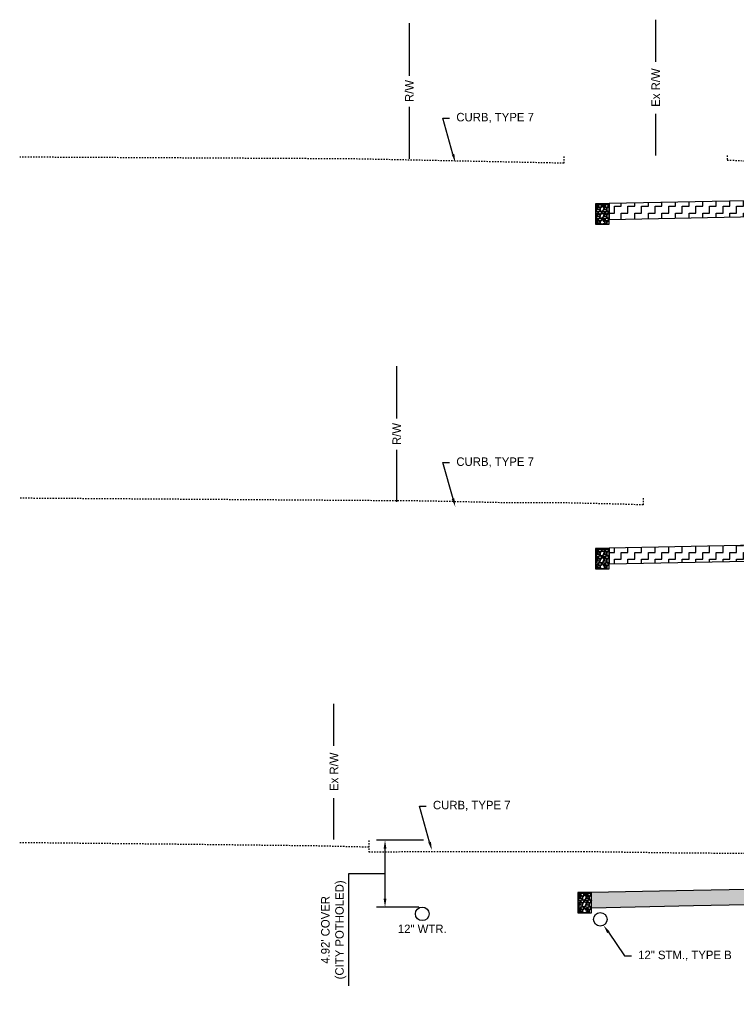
# Model space of a CAD drawing. Header units: feet. Extents: x 161250 to 169758, y 287353 to 289076.
# Tile 2 of 36: x 167264 to 167317, y 287760 to 287833. Entities that reach past the tile are written whole.
import ezdxf
from ezdxf import colors
from ezdxf.entities.mleader import LeaderData, LeaderLine
from ezdxf.math import Vec2, Vec3

# ---------------------------------------------------------------- set-up
doc = ezdxf.new("R2010")
doc.units = ezdxf.units.FT
doc.header["$MEASUREMENT"] = 0
doc.linetypes.add('OhDOT_USTN2', pattern=[0.10999999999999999, 0.069, -0.04099999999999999])
doc.layers.add('DR_P_Storm_Sewer', color=1, linetype='Continuous', true_color=0xff0000)
for name, color, linetype in [('DR_P_Text', 1, 'Continuous'), ('PV_P_Curb', 6, 'Continuous'), ('RD_P_Text', 1, 'Continuous'), ('RW_P_Fee_RW', 10, 'rowpr'), ('RW_X_Fee_RW', 50, 'rowex'), ('SC_Shading1', 247, 'Continuous'), ('UT_X_Water_Text', 142, 'Continuous'), ('XS_P_Curb', 6, 'Continuous'), ('XS_X_Ground_Line', 180, 'OhDOT_USTN2')]:
    doc.layers.add(name, color=color, linetype=linetype)
doc.styles.add('Slanted', font='font31.shx', dxfattribs={"height": 0.1})
doc.styles.add('Slanted-Normal', font='font31.shx', dxfattribs={"height": 0.1})
doc.styles.get("Standard").update_dxf_attribs({"font": 'font31.shx'})
doc.styles.add('Straight-Normal', font='font30.shx', dxfattribs={"height": 0.1})
doc.linetypes.add('rowex', pattern='A,0.75,-0.05,["Ex R/W",Straight-Normal,S=1,R=0,X=0,Y=-0.06],-0.7,0.75,-0.3,0.75,-0.3,0.75,-0.3,0.75,-0.3', length=5.699999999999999)
doc.linetypes.add('rowpr', pattern='A,1.95,-0.05,["R/W",Slanted,S=1,R=0,X=0,Y=-0.06],-0.4,1.95', length=4.35)
doc.dimstyles.new('COEC', dxfattribs={"dimscale": 13.9, "dimtxt": 0.18, "dimasz": 0.18, "dimexe": 0.18, "dimexo": 0.0625, "dimgap": 0.09, "dimtad": 1, "dimzin": 0, "dimdsep": 46, "dimtxsty": 'Standard', "dimcen": 0.09, "dimclrd": 256, "dimclre": 256, "dimclrt": 256, "dimaunit": 1, "dimadec": 4, "dimazin": 0, "dimtfac": 1, "dimtofl": 0, "dimtmove": 0, "dimatfit": 3, "dimfxl": 1, "dimtolj": 1, "dimtzin": 0, "dimlwd": -1, "dimlwe": -1, "dimarcsym": 0})
pattern_1 = [(0, (0, 0), (0.5, 0.5), [0.5, -0.5]), (90, (0.5, 0), (-0.4999999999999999, 0.5), [0.5, -0.5])]

# ---------------------------------------------------------------- blocks, each defined once
blk = doc.blocks.new('*D1473')
at = {"layer": 'Defpoints', "color": 0, "transparency": 16777216}
for p in [(167291.1056561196, 287772.2934571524), (167294.2000340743, 287772.2934571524), (167293.8472165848, 287767.3725308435)]:
    blk.add_point(p, dxfattribs=at)
at = {"layer": 'UT_X_Water_Text', "transparency": 16777216}
for p, q in [((167293.9500340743, 287772.2934571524), (167290.4806561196, 287772.2934571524)), ((167291.1056561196, 287767.9975308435), (167291.1056561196, 287771.6684571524)), ((167291.1056561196, 287769.832993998), (167288.4087939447, 287769.8152821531)), ((167288.4087939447, 287769.8152821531), (167288.4087939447, 287761.5722265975)), ((167293.5972165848, 287767.3725308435), (167290.4806561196, 287767.3725308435))]:
    blk.add_line(p, q, dxfattribs=at)
for points in [[(167291.0014894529, 287771.6684571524), (167291.2098227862, 287771.6684571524), (167291.1056561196, 287772.2934571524)], [(167291.0014894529, 287767.9975308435), (167291.2098227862, 287767.9975308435), (167291.1056561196, 287767.3725308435)]]:
    blk.add_solid(points, dxfattribs=at)
at = {"layer": 'UT_X_Water_Text', "transparency": 16777216, "insert": (167287.3254606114, 287765.6937543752), "char_height": 0.625, "attachment_point": 5, "rotation": 90}
blk.add_mtext("\\A1;4.92' COVER\\P(CITY POTHOLED)", dxfattribs=at)

msp = doc.modelspace()

# ---------------------------------------------------------------- hatches: boundary and pattern name
at = {"layer": 'SC_Shading1'}
h = msp.add_hatch(dxfattribs=at)
h.set_pattern_fill('ZIGZAG', color=256, scale=4)
h.set_pattern_definition(pattern_1)
h.paths.add_polyline_path([(167307.6150870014, 287818.0338132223), (167334.198015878, 287818.5654789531), (167348.5111899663, 287818.2792557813), (167348.5111899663, 287819.4392557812), (167334.198015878, 287819.7254789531), (167307.6150870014, 287819.1938132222)])
h = msp.add_hatch(dxfattribs=at)
h.set_pattern_fill('GRAVEL', color=256, scale=0.5)
h.set_pattern_definition([(228.012787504, (-264.7020240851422, -400.9690119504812), (-4.000000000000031, -4.500000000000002), [0.067268, -6.659544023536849]), (184.969740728, (-264.7470240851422, -401.0190119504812), (5.999999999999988, 0.5000000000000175), [0.115434, -11.427962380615]), (132.510447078, (-264.8620240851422, -401.0290119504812), (5.000000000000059, -5.499999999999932), [0.08139400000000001, -8.05801629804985]), (267.273689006, (-265.0570240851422, -401.1540119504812), (0.5000000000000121, 10.00000000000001), [0.1051189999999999, -10.40677902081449]), (292.833654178, (-265.0620240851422, -401.2590119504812), (-2.499999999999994, 6.000000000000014), [0.1030774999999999, -10.20468656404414]), (357.273689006, (-265.0220240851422, -401.3540119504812), (-10.00000000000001, 0.5000000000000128), [0.1051189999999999, -10.40677902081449]), (37.6942404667, (-264.9170240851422, -401.3590119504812), (-6.499999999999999, -4.999999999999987), [0.1390145, -13.762424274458]), (72.2553283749, (-264.8070240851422, -401.2740119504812), (3.500000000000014, 11), [0.1312439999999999, -12.99316074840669]), (121.429565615, (-264.7670240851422, -401.1490119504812), (-4.00000000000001, 6.499999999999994), [0.105475, -10.4420365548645]), (175.236358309, (-264.8220240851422, -401.0590119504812), (5.499999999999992, -0.500000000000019), [0.120416, -5.90038128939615]), (222.397437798, (-264.9420240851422, -401.0490119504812), (-5.999999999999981, -5.499999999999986), [0.155724, -15.41668750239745]), (138.814074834, (-264.5620240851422, -401.1590119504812), (-3.500000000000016, 3), [0.05315049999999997, -5.261922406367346]), (171.46923439, (-264.6020240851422, -401.1240119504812), (6.499999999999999, -0.9999999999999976), [0.1011185, -10.0107557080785]), (225, (-264.7020240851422, -401.1090119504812), (-5.551115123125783e-17, -0.4999999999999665), [0.0707105, -0.63639628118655]), (203.198590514, (-264.7370240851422, -401.0490119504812), (2.499999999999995, 0.9999999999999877), [0.038079, -3.76980755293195]), (291.801409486, (-264.7720240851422, -401.0640119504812), (-0.499999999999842, 1.500000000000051), [0.0538515, -2.63873090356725]), (30.96375653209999, (-264.7520240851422, -401.1140119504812), (1.500000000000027, 0.9999999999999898), [0.0874645, -2.82801144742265]), (161.565051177, (-264.6770240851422, -401.0690119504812), (1.000000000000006, -0.4999999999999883), [0.06324549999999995, -1.517893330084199]), (16.389540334, (-265.0620240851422, -401.0640119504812), (4.999999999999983, 1.500000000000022), [0.0886, -8.7714225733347]), (70.3461759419, (-264.9770240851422, -401.0390119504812), (-2.00000000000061, -5.500000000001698), [0.0743305, -7.3587038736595]), (293.198590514, (-264.6770240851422, -400.9690119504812), (-0.9999999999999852, 2.499999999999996), [0.0761575, -3.73172905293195]), (343.610459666, (-264.6470240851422, -401.0390119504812), (-4.999999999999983, 1.500000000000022), [0.08859999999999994, -8.771422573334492]), (339.44395478, (-265.0620240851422, -401.3740119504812), (-2.500000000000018, 1.000000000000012), [0.08543999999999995, -4.186561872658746]), (294.775140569, (-264.9820240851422, -401.4040119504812), (-2.500000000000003, 5.500000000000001), [0.071589, -7.087321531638]), (66.8014094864, (-264.6720240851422, -401.4690119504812), (0.9999999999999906, 2.499999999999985), [0.0761575, -3.73172905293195]), (17.3540246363, (-264.6420240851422, -401.3990119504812), (-6.499999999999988, -1.999999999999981), [0.0838155, -8.29771180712]), (69.44395478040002, (-264.9170240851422, -401.4690119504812), (-1.000000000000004, -2.499999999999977), [0.04271999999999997, -4.229281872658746]), (101.309932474, (-264.7020240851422, -401.4690119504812), (-0.4999999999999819, 2.000000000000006), [0.025495, -2.5240147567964]), (165.963756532, (-264.7070240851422, -401.4440119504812), (1.499999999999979, -0.5000000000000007), [0.1030775, -1.95847531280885]), (186.009005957, (-264.8070240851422, -401.4190119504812), (5.000000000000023, 0.4999999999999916), [0.095525, -9.456961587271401]), (303.690067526, (-264.7520240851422, -401.1590119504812), (-0.4999999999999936, 0.9999999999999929), [0.07211099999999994, -1.730664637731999]), (353.157226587, (-264.7120240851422, -401.2190119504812), (8.500000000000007, -1.000000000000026), [0.125897, -12.46378131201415]), (60.9453959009, (-264.5870240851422, -401.2340119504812), (-1.999999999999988, -3.499999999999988), [0.051478, -5.0963370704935]), (90, (-264.5620240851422, -401.1890119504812), (-0.4999999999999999, 0.5), [0.03, -0.47]), (120.256437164, (-264.8170240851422, -401.4040119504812), (2.000000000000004, -3.500000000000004), [0.069462, -6.876759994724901]), (48.01278750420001, (-264.8520240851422, -401.3440119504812), (4, 4.499999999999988), [0.134536, -6.592276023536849]), (0, (-264.7620240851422, -401.2440119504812), (0.5, 0.5), [0.13, -0.37]), (325.3048464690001, (-264.6320240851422, -401.2440119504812), (5.000000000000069, -3.499999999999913), [0.07905699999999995, -7.826637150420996]), (254.054604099, (-264.5670240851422, -401.2890119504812), (-0.5000000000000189, -2.000000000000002), [0.072801, -3.56725394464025]), (207.645975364, (-264.5870240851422, -401.3590119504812), (-9.499999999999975, -5.000000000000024), [0.1185325, -11.7347370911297]), (175.42607874, (-264.6920240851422, -401.4140119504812), (-6.499999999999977, 0.5000000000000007), [0.1253995, -12.41453670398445])])
edge = h.paths.add_edge_path()
edge.add_arc((167307.1150870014, 287817.8398129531), 0.1659999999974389, 0, 360)
h.paths.add_polyline_path([(167306.6150870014, 287817.6738129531), (167307.1150870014, 287817.6738129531), (167307.6150870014, 287817.6738129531), (167307.6150870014, 287819.1738129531), (167306.6150870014, 287819.1738129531)])
h = msp.add_hatch(dxfattribs=at)
h.set_pattern_fill('ZIGZAG', color=256, scale=4)
h.set_pattern_definition(pattern_1)
h.paths.add_polyline_path([(167307.6167340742, 287792.652999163), (167334.2000340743, 287793.1846651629), (167352.8929110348, 287792.8108076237), (167352.8929110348, 287793.9708076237), (167334.2000340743, 287794.3446651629), (167307.6167340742, 287793.8129991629)])
h = msp.add_hatch(dxfattribs=at)
h.set_pattern_fill('GRAVEL', color=256, scale=0.5)
h.set_pattern_definition([(228.012787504, (-264.7003770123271, -426.3498257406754), (-4.000000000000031, -4.500000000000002), [0.067268, -6.659544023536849]), (184.969740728, (-264.7453770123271, -426.3998257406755), (5.999999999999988, 0.5000000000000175), [0.115434, -11.427962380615]), (132.510447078, (-264.8603770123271, -426.4098257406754), (5.000000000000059, -5.499999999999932), [0.08139400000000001, -8.05801629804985]), (267.273689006, (-265.0553770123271, -426.5348257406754), (0.5000000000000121, 10.00000000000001), [0.1051189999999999, -10.40677902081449]), (292.833654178, (-265.0603770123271, -426.6398257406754), (-2.499999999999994, 6.000000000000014), [0.1030774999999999, -10.20468656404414]), (357.273689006, (-265.0203770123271, -426.7348257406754), (-10.00000000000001, 0.5000000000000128), [0.1051189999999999, -10.40677902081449]), (37.6942404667, (-264.9153770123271, -426.7398257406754), (-6.499999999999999, -4.999999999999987), [0.1390145, -13.762424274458]), (72.2553283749, (-264.8053770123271, -426.6548257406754), (3.500000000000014, 11), [0.1312439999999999, -12.99316074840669]), (121.429565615, (-264.7653770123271, -426.5298257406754), (-4.00000000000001, 6.499999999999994), [0.105475, -10.4420365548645]), (175.236358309, (-264.8203770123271, -426.4398257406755), (5.499999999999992, -0.500000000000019), [0.120416, -5.90038128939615]), (222.397437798, (-264.9403770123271, -426.4298257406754), (-5.999999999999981, -5.499999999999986), [0.155724, -15.41668750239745]), (138.814074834, (-264.5603770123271, -426.5398257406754), (-3.500000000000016, 3), [0.05315049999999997, -5.261922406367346]), (171.46923439, (-264.6003770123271, -426.5048257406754), (6.499999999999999, -0.9999999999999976), [0.1011185, -10.0107557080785]), (225, (-264.7003770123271, -426.4898257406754), (-5.551115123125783e-17, -0.4999999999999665), [0.0707105, -0.63639628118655]), (203.198590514, (-264.7353770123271, -426.4298257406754), (2.499999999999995, 0.9999999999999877), [0.038079, -3.76980755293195]), (291.801409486, (-264.7703770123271, -426.4448257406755), (-0.499999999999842, 1.500000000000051), [0.0538515, -2.63873090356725]), (30.96375653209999, (-264.7503770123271, -426.4948257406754), (1.500000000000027, 0.9999999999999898), [0.0874645, -2.82801144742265]), (161.565051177, (-264.6753770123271, -426.4498257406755), (1.000000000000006, -0.4999999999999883), [0.06324549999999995, -1.517893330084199]), (16.389540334, (-265.0603770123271, -426.4448257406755), (4.999999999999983, 1.500000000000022), [0.0886, -8.7714225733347]), (70.3461759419, (-264.9753770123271, -426.4198257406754), (-2.00000000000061, -5.500000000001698), [0.0743305, -7.3587038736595]), (293.198590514, (-264.6753770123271, -426.3498257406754), (-0.9999999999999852, 2.499999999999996), [0.0761575, -3.73172905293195]), (343.610459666, (-264.6453770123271, -426.4198257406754), (-4.999999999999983, 1.500000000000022), [0.08859999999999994, -8.771422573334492]), (339.44395478, (-265.0603770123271, -426.7548257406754), (-2.500000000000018, 1.000000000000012), [0.08543999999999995, -4.186561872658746]), (294.775140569, (-264.9803770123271, -426.7848257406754), (-2.500000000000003, 5.500000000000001), [0.071589, -7.087321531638]), (66.8014094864, (-264.6703770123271, -426.8498257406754), (0.9999999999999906, 2.499999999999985), [0.0761575, -3.73172905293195]), (17.3540246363, (-264.6403770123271, -426.7798257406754), (-6.499999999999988, -1.999999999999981), [0.0838155, -8.29771180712]), (69.44395478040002, (-264.9153770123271, -426.8498257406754), (-1.000000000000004, -2.499999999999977), [0.04271999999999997, -4.229281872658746]), (101.309932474, (-264.7003770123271, -426.8498257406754), (-0.4999999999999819, 2.000000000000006), [0.025495, -2.5240147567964]), (165.963756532, (-264.7053770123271, -426.8248257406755), (1.499999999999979, -0.5000000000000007), [0.1030775, -1.95847531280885]), (186.009005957, (-264.8053770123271, -426.7998257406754), (5.000000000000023, 0.4999999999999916), [0.095525, -9.456961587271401]), (303.690067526, (-264.7503770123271, -426.5398257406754), (-0.4999999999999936, 0.9999999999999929), [0.07211099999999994, -1.730664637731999]), (353.157226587, (-264.7103770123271, -426.5998257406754), (8.500000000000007, -1.000000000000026), [0.125897, -12.46378131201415]), (60.9453959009, (-264.5853770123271, -426.6148257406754), (-1.999999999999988, -3.499999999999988), [0.051478, -5.0963370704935]), (90, (-264.5603770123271, -426.5698257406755), (-0.4999999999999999, 0.5), [0.03, -0.47]), (120.256437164, (-264.8153770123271, -426.7848257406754), (2.000000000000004, -3.500000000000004), [0.069462, -6.876759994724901]), (48.01278750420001, (-264.8503770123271, -426.7248257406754), (4, 4.499999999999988), [0.134536, -6.592276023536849]), (0, (-264.7603770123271, -426.6248257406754), (0.5, 0.5), [0.13, -0.37]), (325.3048464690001, (-264.6303770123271, -426.6248257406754), (5.000000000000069, -3.499999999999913), [0.07905699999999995, -7.826637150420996]), (254.054604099, (-264.5653770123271, -426.6698257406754), (-0.5000000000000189, -2.000000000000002), [0.072801, -3.56725394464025]), (207.645975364, (-264.5853770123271, -426.7398257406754), (-9.499999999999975, -5.000000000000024), [0.1185325, -11.7347370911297]), (175.42607874, (-264.6903770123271, -426.7948257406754), (-6.499999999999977, 0.5000000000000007), [0.1253995, -12.41453670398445])])
edge = h.paths.add_edge_path()
edge.add_arc((167307.1167340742, 287792.4589991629), 0.1659999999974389, 0, 360)
h.paths.add_polyline_path([(167306.6167340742, 287792.2929991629), (167307.1167340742, 287792.2929991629), (167307.6167340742, 287792.2929991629), (167307.6167340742, 287793.7929991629), (167306.6167340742, 287793.7929991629)])
h = msp.add_hatch(dxfattribs=at)
h.set_pattern_fill('ZIGZAG', color=256, scale=4)
h.set_pattern_definition(pattern_1)
h.paths.add_polyline_path([(167306.3158681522, 287767.3040947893), (167306.3158681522, 287768.4640947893), (167313.8276341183, 287768.6143849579), (167328.2255722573, 287768.8906601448), (167334.2000340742, 287769.0045109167), (167350.1772945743, 287768.8687624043), (167360.9328149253, 287768.7831044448), (167371.2086225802, 287768.6431016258), (167372.8627839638, 287768.6357066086), (167374.2120925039, 287768.6292444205), (167374.2120925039, 287767.4692444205), (167372.8627839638, 287767.4757066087), (167371.2086225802, 287767.4831016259), (167360.9328149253, 287767.6231044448), (167350.1772945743, 287767.7087624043), (167334.2000340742, 287767.8445109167), (167328.2255722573, 287767.7306601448), (167313.8276341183, 287767.454384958)])
h = msp.add_hatch(dxfattribs=at)
h.set_pattern_fill('GRAVEL', color=256, scale=0.5)
h.set_pattern_definition([(228.012787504, (-266.0012429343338, -451.6987374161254), (-4.000000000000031, -4.500000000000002), [0.067268, -6.659544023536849]), (184.969740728, (-266.0462429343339, -451.7487374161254), (5.999999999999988, 0.5000000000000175), [0.115434, -11.427962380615]), (132.510447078, (-266.1612429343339, -451.7587374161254), (5.000000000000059, -5.499999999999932), [0.08139400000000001, -8.05801629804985]), (267.273689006, (-266.3562429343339, -451.8837374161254), (0.5000000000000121, 10.00000000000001), [0.1051189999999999, -10.40677902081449]), (292.833654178, (-266.3612429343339, -451.9887374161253), (-2.499999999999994, 6.000000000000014), [0.1030774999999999, -10.20468656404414]), (357.273689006, (-266.3212429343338, -452.0837374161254), (-10.00000000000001, 0.5000000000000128), [0.1051189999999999, -10.40677902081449]), (37.6942404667, (-266.2162429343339, -452.0887374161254), (-6.499999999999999, -4.999999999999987), [0.1390145, -13.762424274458]), (72.2553283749, (-266.1062429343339, -452.0037374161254), (3.500000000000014, 11), [0.1312439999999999, -12.99316074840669]), (121.429565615, (-266.0662429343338, -451.8787374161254), (-4.00000000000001, 6.499999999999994), [0.105475, -10.4420365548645]), (175.236358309, (-266.1212429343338, -451.7887374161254), (5.499999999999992, -0.500000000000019), [0.120416, -5.90038128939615]), (222.397437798, (-266.2412429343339, -451.7787374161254), (-5.999999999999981, -5.499999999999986), [0.155724, -15.41668750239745]), (138.814074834, (-265.8612429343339, -451.8887374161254), (-3.500000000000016, 3), [0.05315049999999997, -5.261922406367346]), (171.46923439, (-265.9012429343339, -451.8537374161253), (6.499999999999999, -0.9999999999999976), [0.1011185, -10.0107557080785]), (225, (-266.0012429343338, -451.8387374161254), (-5.551115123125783e-17, -0.4999999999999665), [0.0707105, -0.63639628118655]), (203.198590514, (-266.0362429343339, -451.7787374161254), (2.499999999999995, 0.9999999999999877), [0.038079, -3.76980755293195]), (291.801409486, (-266.0712429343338, -451.7937374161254), (-0.499999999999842, 1.500000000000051), [0.0538515, -2.63873090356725]), (30.96375653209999, (-266.0512429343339, -451.8437374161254), (1.500000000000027, 0.9999999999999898), [0.0874645, -2.82801144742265]), (161.565051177, (-265.9762429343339, -451.7987374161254), (1.000000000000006, -0.4999999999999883), [0.06324549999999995, -1.517893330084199]), (16.389540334, (-266.3612429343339, -451.7937374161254), (4.999999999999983, 1.500000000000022), [0.0886, -8.7714225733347]), (70.3461759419, (-266.2762429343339, -451.7687374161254), (-2.00000000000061, -5.500000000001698), [0.0743305, -7.3587038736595]), (293.198590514, (-265.9762429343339, -451.6987374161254), (-0.9999999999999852, 2.499999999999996), [0.0761575, -3.73172905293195]), (343.610459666, (-265.9462429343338, -451.7687374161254), (-4.999999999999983, 1.500000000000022), [0.08859999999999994, -8.771422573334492]), (339.44395478, (-266.3612429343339, -452.1037374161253), (-2.500000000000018, 1.000000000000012), [0.08543999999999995, -4.186561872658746]), (294.775140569, (-266.2812429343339, -452.1337374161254), (-2.500000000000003, 5.500000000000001), [0.071589, -7.087321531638]), (66.8014094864, (-265.9712429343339, -452.1987374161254), (0.9999999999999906, 2.499999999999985), [0.0761575, -3.73172905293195]), (17.3540246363, (-265.9412429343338, -452.1287374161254), (-6.499999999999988, -1.999999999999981), [0.0838155, -8.29771180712]), (69.44395478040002, (-266.2162429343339, -452.1987374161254), (-1.000000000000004, -2.499999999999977), [0.04271999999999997, -4.229281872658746]), (101.309932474, (-266.0012429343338, -452.1987374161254), (-0.4999999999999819, 2.000000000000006), [0.025495, -2.5240147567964]), (165.963756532, (-266.0062429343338, -452.1737374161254), (1.499999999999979, -0.5000000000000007), [0.1030775, -1.95847531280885]), (186.009005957, (-266.1062429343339, -452.1487374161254), (5.000000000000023, 0.4999999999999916), [0.095525, -9.456961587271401]), (303.690067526, (-266.0512429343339, -451.8887374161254), (-0.4999999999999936, 0.9999999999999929), [0.07211099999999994, -1.730664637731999]), (353.157226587, (-266.0112429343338, -451.9487374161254), (8.500000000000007, -1.000000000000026), [0.125897, -12.46378131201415]), (60.9453959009, (-265.8862429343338, -451.9637374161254), (-1.999999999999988, -3.499999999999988), [0.051478, -5.0963370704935]), (90, (-265.8612429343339, -451.9187374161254), (-0.4999999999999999, 0.5), [0.03, -0.47]), (120.256437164, (-266.1162429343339, -452.1337374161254), (2.000000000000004, -3.500000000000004), [0.069462, -6.876759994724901]), (48.01278750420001, (-266.1512429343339, -452.0737374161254), (4, 4.499999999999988), [0.134536, -6.592276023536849]), (0, (-266.0612429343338, -451.9737374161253), (0.5, 0.5), [0.13, -0.37]), (325.3048464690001, (-265.9312429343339, -451.9737374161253), (5.000000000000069, -3.499999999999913), [0.07905699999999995, -7.826637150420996]), (254.054604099, (-265.8662429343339, -452.0187374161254), (-0.5000000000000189, -2.000000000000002), [0.072801, -3.56725394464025]), (207.645975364, (-265.8862429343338, -452.0887374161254), (-9.499999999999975, -5.000000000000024), [0.1185325, -11.7347370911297]), (175.42607874, (-265.9912429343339, -452.1437374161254), (-6.499999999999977, 0.5000000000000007), [0.1253995, -12.41453670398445])])
edge = h.paths.add_edge_path()
edge.add_arc((167305.8158681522, 287767.1100874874), 0.1659999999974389, 0, 360)
h.paths.add_polyline_path([(167305.3158681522, 287766.9440874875), (167305.8158681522, 287766.9440874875), (167306.3158681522, 287766.9440874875), (167306.3158681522, 287768.4440874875), (167305.3158681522, 287768.4440874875)])

# ---------------------------------------------------------------- linework, layer by layer
at = {"layer": 'DR_P_Storm_Sewer'}
for centre, radius in [((167307.1150870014, 287817.8398129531), 0.166), ((167307.1167340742, 287792.4589991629), 0.166), ((167305.8158681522, 287767.1100874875), 0.166), ((167306.9578568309, 287766.4690450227), 0.5)]:
    msp.add_circle(centre, radius, dxfattribs=at)
at = {"layer": 'PV_P_Curb', "flags": 128}
for points in [[(167307.6150870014, 287818.0338132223), (167334.198015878, 287818.5654789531), (167348.5111899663, 287818.2792557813), (167348.5111899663, 287819.4392557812), (167334.198015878, 287819.7254789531), (167307.6150870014, 287819.1938132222)], [(167307.6167340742, 287792.652999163), (167334.2000340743, 287793.1846651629), (167352.8929110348, 287792.8108076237), (167352.8929110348, 287793.9708076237), (167334.2000340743, 287794.3446651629), (167307.6167340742, 287793.8129991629)], [(167306.3158681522, 287767.3040947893), (167306.3158681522, 287768.4640947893), (167313.8276341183, 287768.6143849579), (167328.2255722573, 287768.8906601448), (167334.2000340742, 287769.0045109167), (167350.1772945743, 287768.8687624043), (167360.9328149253, 287768.7831044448), (167371.2086225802, 287768.6431016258), (167372.8627839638, 287768.6357066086), (167374.2120925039, 287768.6292444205), (167374.2120925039, 287767.4692444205), (167372.8627839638, 287767.4757066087), (167371.2086225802, 287767.4831016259), (167360.9328149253, 287767.6231044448), (167350.1772945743, 287767.7087624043), (167334.2000340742, 287767.8445109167), (167328.2255722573, 287767.7306601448), (167313.8276341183, 287767.454384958)]]:
    msp.add_lwpolyline(points, close=True, dxfattribs=at)
at = {"layer": 'RW_P_Fee_RW', "flags": 128}
for points in [[(167292.8993094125, 287828.6178527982), (167292.8993094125, 287832.4912196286)], [(167292.8993094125, 287822.4912196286), (167292.8993094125, 287826.3340312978)], [(167291.9689777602, 287803.3534361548), (167291.9689777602, 287807.2268029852)], [(167291.9689777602, 287797.2268029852), (167291.9689777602, 287801.0696146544)]]:
    msp.add_lwpolyline(points, dxfattribs=at)
at = {"layer": 'RW_X_Fee_RW', "linetype": 'Continuous', "flags": 128}
for points in [[(167311.044719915, 287829.6492067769), (167311.044719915, 287832.7451804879)], [(167311.044719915, 287822.7451804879), (167311.044719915, 287825.8001917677)], [(167287.3469451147, 287779.2474515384), (167287.3469451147, 287782.3434252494)], [(167287.3469451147, 287772.3434252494), (167287.3469451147, 287775.3984365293)]]:
    msp.add_lwpolyline(points, dxfattribs=at)
at = {"layer": 'UT_X_Water_Text'}
msp.add_circle((167293.8472165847, 287766.8725308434), 0.5, dxfattribs=at)
at = {"layer": 'XS_P_Curb', "flags": 128}
for points in [[(167306.6150870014, 287817.6738129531), (167307.6150870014, 287817.6738129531), (167307.6150870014, 287819.1738129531), (167306.6150870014, 287819.1738129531)], [(167306.6167340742, 287792.2929991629), (167307.6167340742, 287792.2929991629), (167307.6167340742, 287793.7929991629), (167306.6167340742, 287793.7929991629)], [(167305.3158681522, 287766.9440874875), (167306.3158681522, 287766.9440874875), (167306.3158681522, 287768.4440874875), (167305.3158681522, 287768.4440874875)]]:
    msp.add_lwpolyline(points, close=True, dxfattribs=at)
at = {"layer": 'XS_X_Ground_Line', "flags": 128}
for points in [[(167304.2838257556, 287822.1637543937), (167303.8814498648, 287822.1787744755), (167296.3258667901, 287822.3336715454), (167288.7702837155, 287822.4885686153), (167281.6154233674, 287822.5270802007), (167279.1522086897, 287822.5402978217), (167271.676121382, 287822.5795735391), (167264.2000340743, 287822.6188492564)], [(167304.2838257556, 287822.6637543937), (167304.2838257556, 287822.1637543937)], [(167316.3103002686, 287822.7391917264), (167316.3103002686, 287822.4061917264)], [(167316.3103002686, 287822.4061917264), (167321.7092406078, 287822.1706113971)], [(167310.1228378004, 287796.9971818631), (167308.5714875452, 287797.0495946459), (167304.0913031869, 287797.1531758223), (167300.1256178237, 287797.1523482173), (167293.8665768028, 287797.2862489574), (167286.0162289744, 287797.3409914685), (167278.165881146, 287797.3957339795), (167264.2000340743, 287797.4913599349)], [(167310.1228378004, 287797.4971818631), (167310.1228378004, 287796.9971818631)], [(167289.9099292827, 287771.7822279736), (167286.1356600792, 287771.8723475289), (167276.0374482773, 287771.9922361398), (167264.2000340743, 287772.1142768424)], [(167289.9099292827, 287772.2822279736), (167289.9099292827, 287771.4489279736)], [(167289.9099292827, 287771.4489279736), (167294.7738411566, 287771.461655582), (167299.6377530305, 287771.4743831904), (167305.7801317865, 287771.4712640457), (167313.5019875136, 287771.3631224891), (167321.0434215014, 287771.334654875), (167334.2000340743, 287771.3745128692), (167337.7420085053, 287771.3961441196)]]:
    msp.add_lwpolyline(points, dxfattribs=at)

# ---------------------------------------------------------------- texts
at = {"layer": 'RW_P_Fee_RW', "char_height": 0.625, "attachment_point": 5, "rotation": 90}
for insert in [(167292.8993094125, 287827.4912196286), (167291.9689777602, 287802.2268029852)]:
    msp.add_mtext_dynamic_manual_height_columns('R/W', width=4.566501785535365, gutter_width=10, heights=[0], dxfattribs=dict(at, insert=insert))
at = {"layer": 'RW_X_Fee_RW', "char_height": 0.625, "attachment_point": 5, "rotation": 90}
for insert in [(167311.044719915, 287827.7451804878), (167287.3469451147, 287777.3434252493)]:
    msp.add_mtext_dynamic_manual_height_columns('Ex R/W', width=9.607726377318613, gutter_width=10, heights=[0], dxfattribs=dict(at, insert=insert))
at = {"layer": 'UT_X_Water_Text', "insert": (167293.8472165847, 287766.0817452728), "char_height": 0.625, "attachment_point": 2}
msp.add_mtext_dynamic_manual_height_columns('12" WTR.', width=4.5, gutter_width=10, heights=[0], dxfattribs=at)

# ---------------------------------------------------------------- dimensions: what is measured, and where the dimension line sits
at = {"layer": 'UT_X_Water_Text'}
dim = msp.add_linear_dim(base=(167291.1056561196, 287772.2934571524), p1=(167293.8472165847, 287767.3725308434), p2=(167294.2000340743, 287772.2934571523), angle=90, text="4.92' COVER\\P(CITY POTHOLED)", dimstyle='COEC', override={"dimscale": 5, "dimtxt": 0.125, "dimasz": 0.125, "dimexe": 0.125, "dimexo": 0.05, "dimgap": 0.05, "dimtmove": 1}, dxfattribs=at)
dim.commit()
dim.dimension.update_dxf_attribs({"geometry": '*D1473', "text_midpoint": (167288.4087939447, 287769.565282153), "dimtype": 160})

# ---------------------------------------------------------------- leaders
at = {"layer": 'DR_P_Text'}
ml = msp.add_multileader_mtext('Standard', dxfattribs=at)
ml.set_content('12" STM., TYPE B', color=256, style='Slanted-Normal')
ml.set_leader_properties()
ml.build(insert=Vec2(0, 0))
ml.multileader.update_dxf_attribs({"dogleg_length": 0.1, "arrow_head_size": 0.625, "scale": 5})
ctx = ml.context
ctx.base_point, ctx.scale, ctx.char_height, ctx.arrow_head_size, ctx.landing_gap_size, ctx.plane_origin = Vec3(167309.2469643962, 287763.7796500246), 5, 0.625, 0.625, 0.5, Vec3(167318.3940688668, 287765.7548668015)
notes = []
notes.append((ctx, [(0, (1, 1, 0), (167308.7469643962, 287763.7796500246), (1, 0), 0.5, [(0, [(167307.2000340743, 287766.0316091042)], 0, [])])]))
ctx.mtext.insert, ctx.mtext.flow_direction = Vec3(167309.7469643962, 287764.161594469), 5
at = {"layer": 'RD_P_Text', "color": 3}
ml = msp.add_multileader_mtext('Standard', dxfattribs=at)
ml.set_content('CURB, TYPE 7', color=3, style='Slanted-Normal')
ml.set_leader_properties()
ml.build(insert=Vec2(0, 0))
ml.multileader.update_dxf_attribs({"dogleg_length": 0.1, "arrow_head_size": 0.625, "scale": 5})
ctx = ml.context
ctx.base_point, ctx.scale, ctx.char_height, ctx.arrow_head_size, ctx.landing_gap_size, ctx.plane_origin = Vec3(167295.8585233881, 287825.4962385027), 5, 0.625, 0.625, 0.5, Vec3(167290.523167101, 287820.7990928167)
notes.append((ctx, [(0, (1, 1, 0), (167295.3585233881, 287825.4962385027), (1, 0), 0.5, [(0, [(167296.2817749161, 287822.2351062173)], 0, [])])]))
ctx.mtext.insert, ctx.mtext.flow_direction = Vec3(167296.3585233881, 287825.8781829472), 5
ml = msp.add_multileader_mtext('Standard', dxfattribs=at)
ml.set_content('CURB, TYPE 7', color=3, style='Slanted-Normal')
ml.set_leader_properties()
ml.build(insert=Vec2(0, 0))
ml.multileader.update_dxf_attribs({"dogleg_length": 0.1, "arrow_head_size": 0.625, "scale": 5})
ctx = ml.context
ctx.base_point, ctx.scale, ctx.char_height, ctx.arrow_head_size, ctx.landing_gap_size, ctx.plane_origin = Vec3(167295.8600198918, 287800.1154249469), 5, 0.625, 0.625, 0.5, Vec3(167290.5246636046, 287795.4182792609)
notes.append((ctx, [(0, (1, 1, 0), (167295.3600198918, 287800.1154249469), (1, 0), 0.5, [(0, [(167296.2832714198, 287796.8542926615)], 0, [])])]))
ctx.mtext.insert, ctx.mtext.flow_direction = Vec3(167296.3600198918, 287800.4973693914), 5
ml = msp.add_multileader_mtext('Standard', dxfattribs=at)
ml.set_content('CURB, TYPE 7', color=3, style='Slanted-Normal')
ml.set_leader_properties()
ml.build(insert=Vec2(0, 0))
ml.multileader.update_dxf_attribs({"dogleg_length": 0.1, "arrow_head_size": 0.625, "scale": 5})
ctx = ml.context
ctx.base_point, ctx.scale, ctx.char_height, ctx.arrow_head_size, ctx.landing_gap_size, ctx.plane_origin = Vec3(167294.1358668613, 287774.8189678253), 5, 0.625, 0.625, 0.5, Vec3(167288.8005105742, 287770.1218221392)
notes.append((ctx, [(0, (1, 1, 0), (167293.6358668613, 287774.8189678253), (1, 0), 0.5, [(0, [(167294.5591183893, 287771.5578355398)], 0, [])])]))
ctx.mtext.insert, ctx.mtext.flow_direction = Vec3(167294.6358668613, 287775.2009122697), 5
for ctx, leaders in notes:
    for number, flags, end, landing, length, lines in leaders:
        leader = LeaderData()
        leader.index, (leader.has_last_leader_line, leader.has_dogleg_vector, leader.attachment_direction) = number, flags
        leader.last_leader_point, leader.dogleg_vector, leader.dogleg_length = Vec3(end), Vec3(landing), length
        for number, points, colour, breaks in lines:
            line = LeaderLine()
            line.index, line.vertices, line.color, line.breaks = number, Vec3.list(points), colors.encode_raw_color(colour), breaks
            leader.lines.append(line)
        ctx.leaders.append(leader)

doc.saveas('drawing.dxf')
